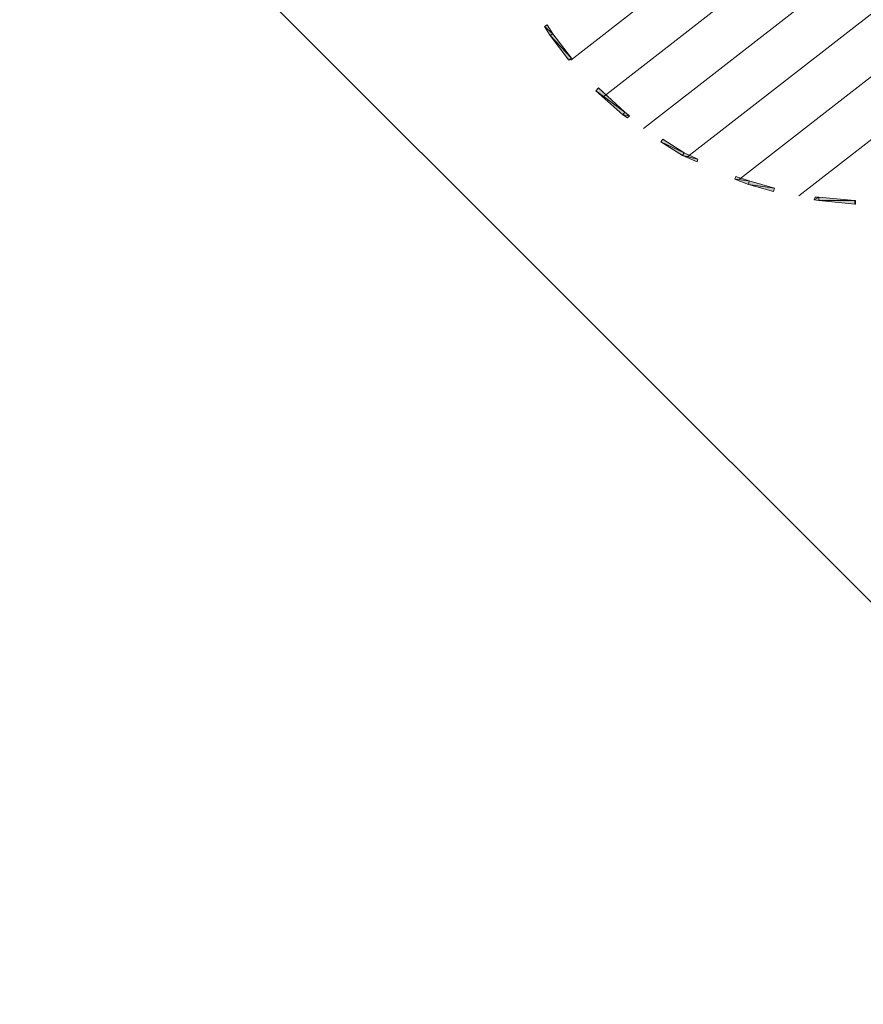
# Model space of a CAD drawing. Header units: millimetres. Extents: x 6904000 to 7075021, y 297772 to 407623.
# Tile 35 of 91: x 6942007 to 6942547, y 400075 to 400706. Entities that reach past the tile are written whole.
import ezdxf

# ---------------------------------------------------------------- set-up
doc = ezdxf.new("R2010")
doc.units = ezdxf.units.MM
doc.layers.add('_MECH_WZ', color=5, linetype='Continuous')
doc.layers.add('MCS - PW - 2 piętro (2026.04.21)_do wysłania$0$H', color=8, linetype='Continuous')
doc.layers.add('MCS - PW - 2 piętro (2026.04.21)_do wysłania$0$Przekrojowa', color=8, linetype='Continuous', lineweight=25)

# ---------------------------------------------------------------- blocks, each defined once
blk = doc.blocks.new('MCS - PW - 2 piętro (2026.04.21)_do wysłania$0$zw$EDF5')
at = {"layer": 'MCS - PW - 2 piętro (2026.04.21)_do wysłania$0$H', "linetype": 'Continuous', "lineweight": 0}
for points in [[(-35.478, 108.77), (-35.551, 109.035), (-35.768, 111.343), (-35.768, 111.416), (-35.551, 111.416), (-35.551, 111.343), (-35.311, 109.035), (-35.311, 108.818)], [(-34.517, 104.537), (-34.974, 106.148), (-34.733, 106.22), (-34.276, 104.61), (-33.987, 103.744), (-34.156, 103.671)], [(-32.664, 100.328), (-33.073, 101.241), (-32.881, 101.314), (-32.496, 100.448), (-31.63, 99.053), (-31.798, 98.956)], [(-30.066, 96.527), (-30.235, 96.816), (-30.115, 96.912), (-29.898, 96.623), (-28.334, 94.963), (-28.503, 94.795)], [(-24.992, 91.836), (-26.53, 93.063), (-26.435, 93.231), (-24.871, 92.005), (-24.294, 91.668), (-24.414, 91.499)]]:
    blk.add_hatch(color=256, dxfattribs=at).paths.add_polyline_path(points)
at = {"layer": 'MCS - PW - 2 piętro (2026.04.21)_do wysłania$0$H', "color": 1, "lineweight": 0, "true_color": 0xff0000}
for p, q in [((38.558, 202.579), (-35.262, 107.784)), ((41.155, 200.728), (-34.18, 103.984)), ((43.633, 198.754), (-32.736, 100.688)), ((45.943, 196.566), (-30.932, 97.85)), ((48.204, 194.257), (-28.863, 95.324)), ((50.273, 191.779), (-26.555, 93.183))]:
    blk.add_line(p, q, dxfattribs=at)
at = {"layer": 'MCS - PW - 2 piętro (2026.04.21)_do wysłania$0$H', "lineweight": 0}
for points in [[(-35.791, 111.416), (-35.551, 111.416), (-35.791, 111.368), (-35.791, 111.416)], [(-35.551, 111.416), (-35.791, 111.368), (-35.551, 111.368), (-35.551, 111.416)], [(-35.791, 111.368), (-35.551, 111.368), (-35.551, 109.059), (-35.791, 111.368)], [(-35.551, 111.368), (-35.551, 109.059), (-35.334, 109.059), (-35.551, 111.368)], [(-35.551, 109.059), (-35.334, 109.059), (-35.503, 108.77), (-35.551, 109.059)], [(-35.334, 109.059), (-35.503, 108.77), (-35.334, 108.818), (-35.334, 109.059)], [(-34.974, 106.172), (-34.757, 106.22), (-34.517, 104.56), (-34.974, 106.172)], [(-34.757, 106.22), (-34.517, 104.56), (-34.3, 104.61), (-34.757, 106.22)], [(-34.517, 104.56), (-34.3, 104.61), (-34.18, 103.695), (-34.517, 104.56)], [(-34.3, 104.61), (-34.18, 103.695), (-34.011, 103.744), (-34.3, 104.61)], [(-33.073, 101.266), (-32.905, 101.314), (-32.664, 100.328), (-33.073, 101.266)], [(-32.905, 101.314), (-32.664, 100.328), (-32.496, 100.448), (-32.905, 101.314)], [(-32.664, 100.328), (-32.496, 100.448), (-31.798, 98.956), (-32.664, 100.328)], [(-32.496, 100.448), (-31.798, 98.956), (-31.63, 99.077), (-32.496, 100.448)], [(-30.258, 96.816), (-30.138, 96.936), (-30.066, 96.527), (-30.258, 96.816)], [(-30.138, 96.936), (-30.066, 96.527), (-29.898, 96.647), (-30.138, 96.936)], [(-30.066, 96.527), (-29.898, 96.647), (-28.527, 94.795), (-30.066, 96.527)], [(-29.898, 96.647), (-28.527, 94.795), (-28.334, 94.963), (-29.898, 96.647)], [(-26.555, 93.063), (-26.435, 93.231), (-24.992, 91.861), (-26.555, 93.063)], [(-26.435, 93.231), (-24.992, 91.861), (-24.871, 92.028), (-26.435, 93.231)], [(-24.992, 91.861), (-24.871, 92.028), (-24.414, 91.499), (-24.992, 91.861)], [(-24.871, 92.028), (-24.414, 91.499), (-24.294, 91.668), (-24.871, 92.028)]]:
    blk.add_lwpolyline(points, dxfattribs=at)

msp = doc.modelspace()

# ---------------------------------------------------------------- linework, layer by layer
at = {"layer": '_MECH_WZ'}
msp.add_line((6943894.66, 398989.97), (6942007.09, 400877.54), dxfattribs=at)

# ---------------------------------------------------------------- block references
at = {"layer": 'MCS - PW - 2 piętro (2026.04.21)_do wysłania$0$Przekrojowa', "ltscale": 1.6, "xscale": -10, "yscale": 10, "zscale": 10, "rotation": 270}
msp.add_blockref('MCS - PW - 2 piętro (2026.04.21)_do wysłania$0$zw$EDF5', (6941428.01, 400945.45), dxfattribs=at)

doc.saveas('drawing.dxf')
